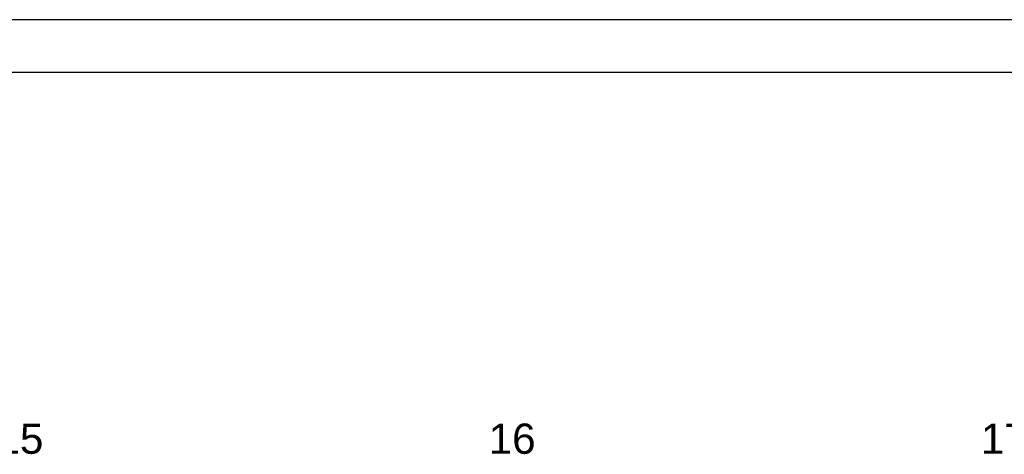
# Model space of a CAD drawing. Header units: millimetres. Extents: x -4888 to 73862, y -29046 to 15504.
# Tile 96 of 111: x 48998 to 56000, y 12411 to 15504. Entities that reach past the tile are written whole.
import ezdxf

# ---------------------------------------------------------------- set-up
doc = ezdxf.new("R2010")
doc.units = ezdxf.units.MM
doc.styles.add('Arial', font='ARIAL.TTF', dxfattribs={"height": 0.2})

# ---------------------------------------------------------------- blocks, each defined once
blk = doc.blocks.new('Unknown-1953139-1278')
at = {"color": 7, "linetype": 'Continuous'}
for p, q in [((73861.9, 15503.7), (-4888.1, 15503.7)), ((73486.9, 15128.7), (-4513.1, 15128.7))]:
    blk.add_line(p, q, dxfattribs=at)
blk = doc.blocks.new('GridLine-1953139-4957 - 1282')
at = {"color": 136, "linetype": 'Continuous', "style": 'Arial'}
blk.add_text('17', height=214.89, dxfattribs=at).set_placement((55833.2, 12415))
blk = doc.blocks.new('GridLine-1953139-4955 - 1282')
at = {"color": 136, "linetype": 'Continuous', "style": 'Arial'}
blk.add_text('15', height=214.89, dxfattribs=at).set_placement((48833.2, 12415))
blk = doc.blocks.new('GridLine-1953139-4956 - 1282')
at = {"color": 136, "linetype": 'Continuous', "style": 'Arial'}
blk.add_text('16', height=214.89, dxfattribs=at).set_placement((52333.2, 12415))

msp = doc.modelspace()

# ---------------------------------------------------------------- block references
for name in ['Unknown-1953139-1278', 'GridLine-1953139-4955 - 1282', 'GridLine-1953139-4956 - 1282', 'GridLine-1953139-4957 - 1282']:
    msp.add_blockref(name, (0, 0))

doc.saveas('drawing.dxf')
